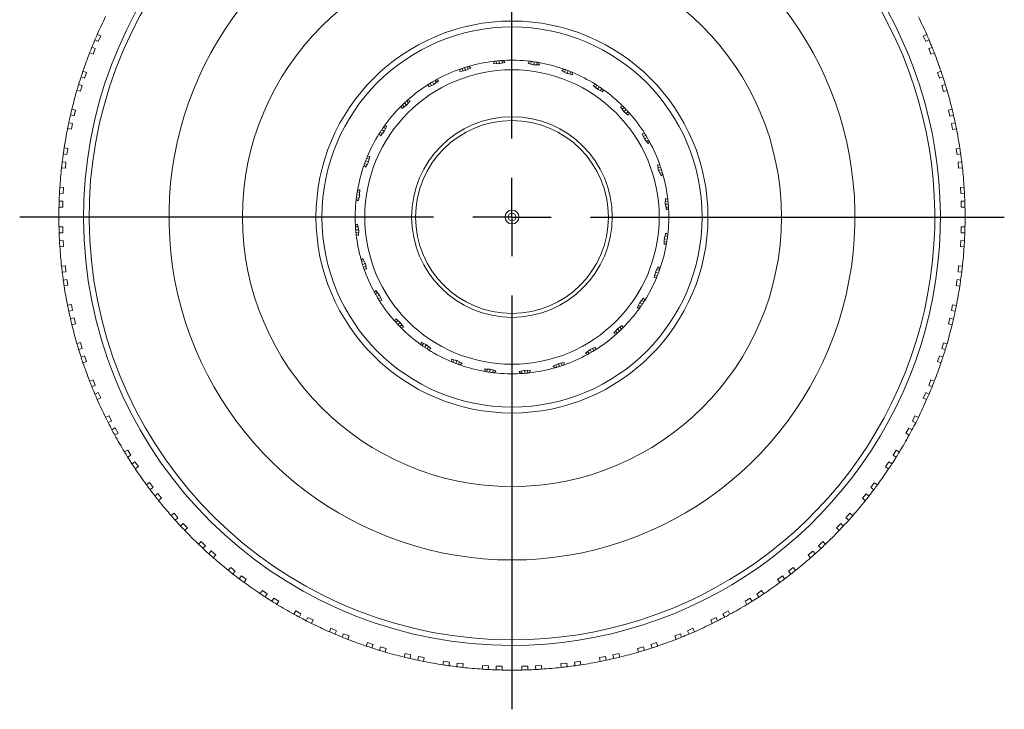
# Model space of a CAD drawing. Header units: inches. Extents: x 0.9 to 19.3, y 1 to 16.6.
# Tile 6 of 17: x 10.3 to 12.8, y 1 to 2.7. Entities that reach past the tile are written whole.
import ezdxf

# ---------------------------------------------------------------- set-up
doc = ezdxf.new("R2010")
doc.units = ezdxf.units.IN
doc.header["$MEASUREMENT"] = 0
doc.layers.add('SLD-0', color=7, linetype='Continuous')

# ---------------------------------------------------------------- blocks, each defined once
blk = doc.blocks.new('SW_CENTERMARKSYMBOL_1')
at = {"layer": 'SLD-0', "color": 0}
for p, q in [((0, 0.2), (0, 1.256)), ((0, 0), (0, 0.1)), ((-0.2, 0), (-1.256, 0)), ((0, 0), (-0.1, 0)), ((0, 0), (0, -0.1)), ((0, 0), (0.1, 0)), ((0.2, 0), (1.256, 0)), ((0, -0.2), (0, -1.256))]:
    blk.add_line(p, q, dxfattribs=at)

msp = doc.modelspace()

# ---------------------------------------------------------------- linework, layer by layer
at = {"color": 7, "linetype": 'Continuous', "lineweight": 15}
for p, q in [((10.4833, 2.6973), (10.4921, 2.6932)), ((10.4921, 2.6932), (10.4857, 2.6794)), ((12.5905, 2.6929), (12.5993, 2.697)), ((12.5969, 2.6791), (12.5905, 2.6929)), ((10.4694, 2.6644), (10.4782, 2.6612)), ((10.4857, 2.6794), (10.4773, 2.6833)), ((12.6053, 2.6831), (12.5969, 2.6791)), ((12.6044, 2.6609), (12.6132, 2.6641)), ((10.4729, 2.6469), (10.4638, 2.6502)), ((10.4782, 2.6612), (10.4729, 2.6469)), ((12.6097, 2.6466), (12.6044, 2.6609)), ((12.6188, 2.6499), (12.6097, 2.6466)), ((11.4202, 2.6126), (11.4225, 2.6055)), ((11.4296, 2.6087), (11.4276, 2.6149)), ((11.4313, 2.6159), (11.4358, 2.6115)), ((11.4941, 2.6227), (11.4966, 2.6289)), ((11.5087, 2.6224), (11.4941, 2.6227)), ((11.5016, 2.6225), (11.501, 2.6293)), ((11.5081, 2.63), (11.5087, 2.6226)), ((11.5092, 2.6237), (11.5087, 2.6224)), ((11.5098, 2.6228), (11.5092, 2.6237)), ((11.523, 2.6254), (11.5098, 2.6228)), ((11.5164, 2.6241), (11.5158, 2.6305)), ((11.5196, 2.6308), (11.523, 2.6254)), ((11.5824, 2.6234), (11.5862, 2.6288)), ((11.5965, 2.6198), (11.5824, 2.6234)), ((11.5896, 2.6216), (11.5905, 2.6283)), ((11.5973, 2.621), (11.5965, 2.6198)), ((11.5976, 2.6274), (11.5966, 2.62)), ((11.5977, 2.62), (11.5973, 2.621)), ((11.6112, 2.6196), (11.5977, 2.62)), ((11.6044, 2.6198), (11.6053, 2.6262)), ((11.609, 2.6256), (11.6112, 2.6196)), ((10.4507, 2.5857), (10.4419, 2.5889)), ((10.4467, 2.6033), (10.4559, 2.6)), ((10.4559, 2.6), (10.4507, 2.5857)), ((11.4082, 2.6024), (11.4093, 2.609)), ((11.4225, 2.6053), (11.4082, 2.6024)), ((11.4155, 2.6039), (11.4134, 2.6104)), ((11.4227, 2.6067), (11.4225, 2.6053)), ((11.4235, 2.606), (11.4227, 2.6067)), ((11.4358, 2.6115), (11.4235, 2.606)), ((11.6686, 2.6045), (11.6735, 2.6088)), ((11.6815, 2.5978), (11.6686, 2.6045)), ((11.6752, 2.601), (11.6776, 2.6074)), ((11.6826, 2.5987), (11.6815, 2.5978)), ((11.6844, 2.6049), (11.6817, 2.5979)), ((11.6827, 2.5977), (11.6826, 2.5987)), ((11.6958, 2.5943), (11.6827, 2.5977)), ((11.6892, 2.596), (11.6915, 2.602)), ((11.6951, 2.6006), (11.6958, 2.5943)), ((12.6267, 2.5997), (12.6359, 2.603)), ((12.6319, 2.5854), (12.6267, 2.5997)), ((12.6407, 2.5886), (12.6319, 2.5854)), ((10.4358, 2.5693), (10.4447, 2.5669)), ((10.4447, 2.5669), (10.4408, 2.5522)), ((11.3289, 2.5635), (11.3286, 2.5701)), ((11.3422, 2.5695), (11.3289, 2.5635)), ((11.3358, 2.5666), (11.3323, 2.5724)), ((11.3384, 2.5761), (11.3422, 2.5697)), ((11.3422, 2.5709), (11.3422, 2.5695)), ((11.3431, 2.5704), (11.3422, 2.5709)), ((11.3538, 2.5785), (11.3431, 2.5704)), ((11.3484, 2.5744), (11.3451, 2.58)), ((11.3485, 2.5818), (11.3538, 2.5785)), ((11.7484, 2.5668), (11.7542, 2.5699)), ((11.7596, 2.5574), (11.7484, 2.5668)), ((11.7541, 2.5619), (11.7579, 2.5676)), ((11.7639, 2.5637), (11.7598, 2.5575)), ((12.6378, 2.5666), (12.6468, 2.569)), ((12.6418, 2.5519), (12.6378, 2.5666)), ((10.4408, 2.5522), (10.4314, 2.5547)), ((11.7608, 2.558), (11.7596, 2.5574)), ((11.7607, 2.557), (11.7608, 2.558)), ((11.7727, 2.5508), (11.7607, 2.557)), ((11.7667, 2.5539), (11.7703, 2.5593)), ((11.7734, 2.5571), (11.7727, 2.5508)), ((12.6512, 2.5544), (12.6418, 2.5519)), ((11.2603, 2.508), (11.2585, 2.5143)), ((11.272, 2.5167), (11.2603, 2.508)), ((11.2663, 2.5125), (11.2616, 2.5174)), ((11.2668, 2.5223), (11.2719, 2.517)), ((11.2716, 2.5181), (11.272, 2.5167)), ((11.2726, 2.5178), (11.2716, 2.5181)), ((11.2769, 2.5229), (11.2725, 2.5276)), ((11.2813, 2.5281), (11.2726, 2.5178)), ((11.2753, 2.5301), (11.2813, 2.5281)), ((11.8179, 2.5123), (11.8242, 2.5141)), ((11.8266, 2.5006), (11.8179, 2.5123)), ((10.4239, 2.4893), (10.4149, 2.4917)), ((10.4185, 2.5065), (10.4279, 2.504)), ((10.4279, 2.504), (10.4239, 2.4893)), ((11.8224, 2.5063), (11.8273, 2.511)), ((11.828, 2.501), (11.8266, 2.5006)), ((11.8322, 2.5058), (11.8269, 2.5007)), ((11.8277, 2.5), (11.828, 2.501)), ((11.838, 2.4913), (11.8277, 2.5)), ((11.8328, 2.4957), (11.8375, 2.5001)), ((11.84, 2.4973), (11.838, 2.4913)), ((12.6547, 2.5037), (12.6641, 2.5062)), ((12.6586, 2.489), (12.6547, 2.5037)), ((12.6676, 2.4914), (12.6586, 2.489)), ((10.4105, 2.4717), (10.4197, 2.4701)), ((10.4197, 2.4701), (10.417, 2.4551)), ((11.2155, 2.4635), (11.2218, 2.4628)), ((11.2218, 2.4628), (11.2156, 2.4508)), ((12.6629, 2.4698), (12.6721, 2.4714)), ((12.6655, 2.4548), (12.6629, 2.4698)), ((10.417, 2.4551), (10.4074, 2.4568)), ((11.2058, 2.4385), (11.2027, 2.4443)), ((11.2107, 2.4442), (11.205, 2.448)), ((11.2152, 2.4497), (11.2058, 2.4385)), ((11.2089, 2.454), (11.2151, 2.4499)), ((11.2187, 2.4568), (11.2133, 2.4604)), ((11.2146, 2.4509), (11.2152, 2.4497)), ((11.2156, 2.4508), (11.2146, 2.4509)), ((11.8734, 2.4437), (11.88, 2.444)), ((11.8794, 2.4304), (11.8734, 2.4437)), ((11.8765, 2.4368), (11.8823, 2.4403)), ((12.6751, 2.4565), (12.6655, 2.4548)), ((11.8808, 2.4304), (11.8794, 2.4304)), ((11.886, 2.4342), (11.8796, 2.4304)), ((11.8803, 2.4295), (11.8808, 2.4304)), ((11.8884, 2.4188), (11.8803, 2.4295)), ((11.8843, 2.4242), (11.8899, 2.4275)), ((11.8917, 2.4241), (11.8884, 2.4188)), ((10.4057, 2.3909), (10.3965, 2.3925)), ((10.3988, 2.4076), (10.4084, 2.4059)), ((10.4084, 2.4059), (10.4057, 2.3909)), ((12.6742, 2.4056), (12.6838, 2.4073)), ((12.6768, 2.3906), (12.6742, 2.4056)), ((12.686, 2.3923), (12.6768, 2.3906)), ((10.3939, 2.3722), (10.4031, 2.3714)), ((10.4031, 2.3714), (10.4018, 2.3562)), ((11.1681, 2.3587), (11.1638, 2.3636)), ((11.1716, 2.3653), (11.1652, 2.3677)), ((11.1677, 2.3745), (11.1747, 2.3718)), ((11.1748, 2.3716), (11.1681, 2.3587)), ((11.1766, 2.3793), (11.1706, 2.3816)), ((11.172, 2.3852), (11.1783, 2.3859)), ((11.1749, 2.3728), (11.1739, 2.3727)), ((11.1739, 2.3727), (11.1748, 2.3716)), ((11.1783, 2.3859), (11.1749, 2.3728)), ((11.9123, 2.3644), (11.9189, 2.3633)), ((11.9152, 2.3501), (11.9123, 2.3644)), ((12.6794, 2.3711), (12.6887, 2.3719)), ((12.6807, 2.3559), (12.6794, 2.3711)), ((10.4018, 2.3562), (10.3921, 2.3571)), ((11.9138, 2.3571), (11.9203, 2.3592)), ((11.9166, 2.3499), (11.9152, 2.3501)), ((11.9225, 2.3524), (11.9154, 2.3501)), ((11.9159, 2.3491), (11.9166, 2.3499)), ((11.9214, 2.3368), (11.9159, 2.3491)), ((11.9186, 2.343), (11.9248, 2.345)), ((11.9258, 2.3413), (11.9214, 2.3368)), ((12.6904, 2.3568), (12.6807, 2.3559)), ((10.3961, 2.2913), (10.3869, 2.2922)), ((10.3878, 2.3074), (10.3974, 2.3065)), ((10.3974, 2.3065), (10.3961, 2.2913)), ((11.1452, 2.2877), (11.1526, 2.2867)), ((11.1528, 2.2945), (11.1464, 2.2954)), ((11.147, 2.2991), (11.153, 2.3013)), ((11.1528, 2.2866), (11.1492, 2.2725)), ((11.1526, 2.2878), (11.1516, 2.2874)), ((11.1516, 2.2874), (11.1528, 2.2866)), ((11.153, 2.3013), (11.1526, 2.2878)), ((12.6851, 2.3062), (12.6948, 2.3071)), ((12.6864, 2.2911), (12.6851, 2.3062)), ((12.6957, 2.2919), (12.6864, 2.2911)), ((10.386, 2.2717), (10.3952, 2.2717)), ((10.3952, 2.2717), (10.3952, 2.2564)), ((11.1492, 2.2725), (11.1438, 2.2763)), ((11.151, 2.2797), (11.1443, 2.2806)), ((11.9323, 2.2639), (11.9327, 2.2785)), ((11.9336, 2.2634), (11.9323, 2.2639)), ((11.9325, 2.271), (11.9392, 2.2716)), ((11.9399, 2.2645), (11.9325, 2.2638)), ((11.9327, 2.2785), (11.9388, 2.276)), ((11.9327, 2.2628), (11.9336, 2.2634)), ((11.9353, 2.2496), (11.9327, 2.2628)), ((12.6872, 2.2714), (12.6966, 2.2714)), ((12.6872, 2.2562), (12.6872, 2.2714)), ((10.3952, 2.2564), (10.3855, 2.2564)), ((11.934, 2.2562), (11.9404, 2.2568)), ((11.9407, 2.253), (11.9353, 2.2496)), ((12.697, 2.2562), (12.6872, 2.2562)), ((11.1418, 2.2097), (11.1472, 2.2131)), ((11.1472, 2.2131), (11.1498, 2.1999)), ((10.3855, 2.2065), (10.3952, 2.2065)), ((10.3952, 2.1913), (10.3859, 2.1913)), ((10.3952, 2.2065), (10.3952, 2.1913)), ((11.1485, 2.2065), (11.1421, 2.2059)), ((11.1426, 2.1982), (11.15, 2.1988)), ((11.15, 2.1917), (11.1433, 2.1911)), ((11.1498, 2.1842), (11.1437, 2.1867)), ((11.1498, 2.1999), (11.1489, 2.1993)), ((11.1489, 2.1993), (11.1502, 2.1988)), ((11.1502, 2.1988), (11.1498, 2.1842)), ((11.9297, 2.1761), (11.9333, 2.1902)), ((11.9333, 2.1902), (11.9387, 2.1864)), ((12.6872, 2.2063), (12.697, 2.2063)), ((12.6872, 2.191), (12.6872, 2.2063)), ((12.6965, 2.191), (12.6872, 2.191)), ((10.3868, 2.1708), (10.3961, 2.1716)), ((10.3961, 2.1716), (10.3974, 2.1565)), ((11.9355, 2.1636), (11.9295, 2.1614)), ((11.9309, 2.1753), (11.9297, 2.1761)), ((11.9297, 2.1682), (11.9361, 2.1673)), ((11.9373, 2.1749), (11.9299, 2.176)), ((11.9299, 2.1749), (11.9309, 2.1753)), ((11.9315, 2.183), (11.9382, 2.182)), ((12.6851, 2.1562), (12.6864, 2.1714)), ((12.6864, 2.1714), (12.6956, 2.1705)), ((10.3974, 2.1565), (10.3877, 2.1556)), ((12.6947, 2.1553), (12.6851, 2.1562)), ((11.1567, 2.1214), (11.1611, 2.1259)), ((11.1639, 2.1197), (11.1577, 2.1177)), ((11.16, 2.1103), (11.1671, 2.1126)), ((11.1611, 2.1259), (11.1666, 2.1136)), ((11.1666, 2.1136), (11.1659, 2.1128)), ((11.1659, 2.1128), (11.1673, 2.1126)), ((11.1673, 2.1126), (11.1702, 2.0983)), ((10.3921, 2.1059), (10.4018, 2.1068)), ((10.4031, 2.0916), (10.3938, 2.0908)), ((10.4018, 2.1068), (10.4031, 2.0916)), ((11.1687, 2.1056), (11.1622, 2.1035)), ((11.1702, 2.0983), (11.1636, 2.0994)), ((11.9042, 2.0768), (11.9076, 2.0899)), ((11.9076, 2.0899), (11.9086, 2.09)), ((11.9077, 2.0911), (11.9144, 2.104)), ((11.9086, 2.09), (11.9077, 2.0911)), ((11.9148, 2.0882), (11.9078, 2.0909)), ((11.9109, 2.0974), (11.9173, 2.095)), ((11.9144, 2.104), (11.9187, 2.0991)), ((12.6794, 2.0913), (12.6807, 2.1065)), ((12.6886, 2.0905), (12.6794, 2.0913)), ((12.6807, 2.1065), (12.6904, 2.1056)), ((10.3965, 2.0704), (10.4057, 2.0721)), ((10.4057, 2.0721), (10.4083, 2.0571)), ((11.9105, 2.0775), (11.9042, 2.0768)), ((11.9059, 2.0834), (11.9119, 2.0811)), ((12.6741, 2.0568), (12.6768, 2.0718)), ((12.6768, 2.0718), (12.686, 2.0702)), ((10.4083, 2.0571), (10.3987, 2.0554)), ((11.1908, 2.0386), (11.1941, 2.0439)), ((11.1982, 2.0385), (11.1926, 2.0352)), ((11.1941, 2.0439), (11.2022, 2.0332)), ((12.6837, 2.0551), (12.6741, 2.0568)), ((11.1965, 2.0285), (11.2029, 2.0323)), ((11.206, 2.0259), (11.2002, 2.0224)), ((11.2022, 2.0332), (11.2017, 2.0323)), ((11.2017, 2.0323), (11.2031, 2.0323)), ((11.2091, 2.019), (11.2025, 2.0187)), ((11.2031, 2.0323), (11.2091, 2.019)), ((11.8607, 1.9999), (11.8669, 2.0119)), ((11.8669, 2.0119), (11.8679, 2.0118)), ((11.8673, 2.013), (11.8767, 2.0242)), ((11.8679, 2.0118), (11.8673, 2.013)), ((11.8736, 2.0087), (11.8674, 2.0128)), ((11.8718, 2.0185), (11.8775, 2.0147)), ((11.8767, 2.0242), (11.8798, 2.0184)), ((10.4074, 2.0062), (10.417, 2.0079)), ((10.4196, 1.9929), (10.4104, 1.9913)), ((10.417, 2.0079), (10.4196, 1.9929)), ((11.867, 1.9992), (11.8607, 1.9999)), ((11.8638, 2.0059), (11.8692, 2.0023)), ((12.6628, 1.9926), (12.6655, 2.0076)), ((12.672, 1.991), (12.6628, 1.9926)), ((12.6655, 2.0076), (12.6751, 2.0059)), ((10.4149, 1.9713), (10.4239, 1.9737)), ((10.4239, 1.9737), (10.4278, 1.959)), ((11.2425, 1.9654), (11.2445, 1.9714)), ((11.2445, 1.9714), (11.2548, 1.9627)), ((11.2497, 1.967), (11.245, 1.9626)), ((11.2503, 1.9569), (11.2556, 1.962)), ((11.2548, 1.9627), (11.2545, 1.9617)), ((11.2545, 1.9617), (11.2559, 1.9621)), ((11.2559, 1.9621), (11.2646, 1.9504)), ((12.6546, 1.9587), (12.6586, 1.9734)), ((12.6586, 1.9734), (12.6676, 1.971)), ((10.4278, 1.959), (10.4184, 1.9565)), ((11.2601, 1.9564), (11.2552, 1.9517)), ((11.2646, 1.9504), (11.2583, 1.9486)), ((11.8012, 1.9346), (11.8099, 1.9449)), ((11.8072, 1.9326), (11.8012, 1.9346)), ((11.8056, 1.9398), (11.81, 1.9351)), ((11.8099, 1.9449), (11.8109, 1.9446)), ((11.8105, 1.946), (11.8222, 1.9547)), ((11.8109, 1.9446), (11.8105, 1.946)), ((11.8157, 1.9403), (11.8106, 1.9457)), ((11.8162, 1.9502), (11.8209, 1.9453)), ((11.8222, 1.9547), (11.824, 1.9484)), ((12.664, 1.9562), (12.6546, 1.9587)), ((10.4313, 1.9083), (10.4407, 1.9108)), ((10.4407, 1.9108), (10.4447, 1.8961)), ((11.3091, 1.9056), (11.3098, 1.9119)), ((11.3098, 1.9119), (11.3218, 1.9057)), ((12.6378, 1.8958), (12.6417, 1.9105)), ((12.6417, 1.9105), (12.6511, 1.908)), ((10.4447, 1.8961), (10.4357, 1.8937)), ((11.3158, 1.9088), (11.3122, 1.9034)), ((11.3186, 1.899), (11.3227, 1.9052)), ((11.3218, 1.9057), (11.3217, 1.9046)), ((11.3217, 1.9046), (11.3229, 1.9053)), ((11.3229, 1.9053), (11.3341, 1.8959)), ((11.3284, 1.9008), (11.3246, 1.8951)), ((11.3341, 1.8959), (11.3283, 1.8928)), ((11.7287, 1.8842), (11.7394, 1.8923)), ((11.734, 1.8809), (11.7287, 1.8842)), ((11.7341, 1.8883), (11.7374, 1.8827)), ((11.7394, 1.8923), (11.7403, 1.8918)), ((11.7403, 1.8932), (11.7536, 1.8992)), ((11.7403, 1.8918), (11.7403, 1.8932)), ((11.7441, 1.8866), (11.7403, 1.893)), ((11.7467, 1.8961), (11.7502, 1.8903)), ((11.7536, 1.8992), (11.7539, 1.8926)), ((12.6467, 1.8934), (12.6378, 1.8958)), ((10.4418, 1.8741), (10.4506, 1.8773)), ((10.4558, 1.863), (10.4466, 1.8596)), ((10.4506, 1.8773), (10.4558, 1.863)), ((11.3867, 1.8684), (11.3998, 1.865)), ((11.3874, 1.8621), (11.3867, 1.8684)), ((11.3933, 1.8667), (11.391, 1.8607)), ((11.3981, 1.8578), (11.4008, 1.8648)), ((11.3998, 1.865), (11.3999, 1.864)), ((11.3999, 1.864), (11.401, 1.8649)), ((11.401, 1.8649), (11.4139, 1.8582)), ((11.4073, 1.8617), (11.4049, 1.8553)), ((11.66, 1.8574), (11.6743, 1.8603)), ((11.6743, 1.8603), (11.6732, 1.8537)), ((12.6266, 1.8627), (12.6318, 1.877)), ((12.6358, 1.8594), (12.6266, 1.8627)), ((12.6318, 1.877), (12.6406, 1.8738)), ((11.4139, 1.8582), (11.409, 1.8539)), ((11.4735, 1.8371), (11.4713, 1.8431)), ((11.4772, 1.8365), (11.4781, 1.8429)), ((11.4848, 1.8427), (11.4852, 1.8417)), ((11.4859, 1.8427), (11.4849, 1.8353)), ((11.4852, 1.8417), (11.486, 1.8429)), ((11.486, 1.8429), (11.5001, 1.8393)), ((11.492, 1.8344), (11.4929, 1.8411)), ((11.5001, 1.8393), (11.4963, 1.8339)), ((11.5595, 1.8373), (11.5727, 1.8399)), ((11.5629, 1.8319), (11.5595, 1.8373)), ((11.5661, 1.8386), (11.5667, 1.8322)), ((11.5727, 1.8399), (11.5733, 1.839)), ((11.5733, 1.839), (11.5738, 1.8403)), ((11.5738, 1.8403), (11.5884, 1.8399)), ((11.5744, 1.8327), (11.5738, 1.8401)), ((11.5809, 1.8401), (11.5815, 1.8334)), ((11.5884, 1.8399), (11.5859, 1.8338)), ((11.6467, 1.8512), (11.659, 1.8567)), ((11.6512, 1.8468), (11.6467, 1.8512)), ((11.6529, 1.854), (11.6549, 1.8478)), ((11.659, 1.8567), (11.6598, 1.856)), ((11.6598, 1.856), (11.66, 1.8574)), ((11.6623, 1.8501), (11.66, 1.8572)), ((11.667, 1.8588), (11.6691, 1.8523)), ((10.4637, 1.8128), (10.4728, 1.8161)), ((10.4728, 1.8161), (10.4781, 1.8018)), ((12.6043, 1.8015), (12.6096, 1.8158)), ((12.6096, 1.8158), (12.6187, 1.8125)), ((10.4781, 1.8018), (10.4693, 1.7986)), ((10.4772, 1.7796), (10.4856, 1.7836)), ((10.4856, 1.7836), (10.492, 1.7698)), ((12.6131, 1.7983), (12.6043, 1.8015)), ((10.492, 1.7698), (10.4832, 1.7657)), ((12.5904, 1.7695), (12.5968, 1.7833)), ((12.5992, 1.7654), (12.5904, 1.7695)), ((12.5968, 1.7833), (12.6052, 1.7794)), ((10.5043, 1.7204), (10.5131, 1.7245)), ((10.5195, 1.7107), (10.5111, 1.7068)), ((10.5131, 1.7245), (10.5195, 1.7107)), ((12.5628, 1.7105), (12.5693, 1.7243)), ((12.5713, 1.7066), (12.5628, 1.7105)), ((12.5693, 1.7243), (12.5781, 1.7202)), ((10.5206, 1.6886), (10.5286, 1.6933)), ((10.5286, 1.6933), (10.5362, 1.6801)), ((12.5461, 1.6798), (12.5537, 1.693)), ((12.5537, 1.693), (12.5618, 1.6884)), ((10.5362, 1.6801), (10.5278, 1.6752)), ((12.5545, 1.675), (12.5461, 1.6798)), ((10.5528, 1.632), (10.5612, 1.6369)), ((10.5612, 1.6369), (10.5688, 1.6237)), ((12.5136, 1.6234), (12.5212, 1.6366)), ((12.5212, 1.6366), (12.5296, 1.6318)), ((10.5688, 1.6237), (10.5607, 1.619)), ((12.5216, 1.6188), (12.5136, 1.6234)), ((10.5718, 1.6017), (10.5794, 1.6071)), ((10.5794, 1.6071), (10.5881, 1.5946)), ((10.5881, 1.5946), (10.5801, 1.589)), ((12.4942, 1.5943), (12.503, 1.6068)), ((12.5022, 1.5888), (12.4942, 1.5943)), ((12.503, 1.6068), (12.5106, 1.6015)), ((10.6088, 1.5481), (10.6167, 1.5537)), ((10.6167, 1.5537), (10.6255, 1.5412)), ((10.6255, 1.5412), (10.6178, 1.5359)), ((12.4569, 1.541), (12.4656, 1.5535)), ((12.4645, 1.5357), (12.4569, 1.541)), ((12.4656, 1.5535), (12.4736, 1.5479)), ((10.6303, 1.5196), (10.6374, 1.5256)), ((10.6374, 1.5256), (10.6472, 1.5139)), ((10.6472, 1.5139), (10.6398, 1.5077)), ((12.4351, 1.5137), (12.4449, 1.5254)), ((12.4425, 1.5075), (12.4351, 1.5137)), ((12.4449, 1.5254), (12.452, 1.5194)), ((10.6719, 1.4695), (10.6793, 1.4757)), ((10.6793, 1.4757), (10.6891, 1.464)), ((10.6891, 1.464), (10.682, 1.4581)), ((12.3932, 1.4638), (12.403, 1.4755)), ((12.4003, 1.4578), (12.3932, 1.4638)), ((12.403, 1.4755), (12.4105, 1.4692)), ((10.6958, 1.4429), (10.7024, 1.4495)), ((10.7024, 1.4495), (10.7132, 1.4387)), ((10.7132, 1.4387), (10.7063, 1.4319)), ((12.3691, 1.4385), (12.3799, 1.4493)), ((12.376, 1.4317), (12.3691, 1.4385)), ((12.3799, 1.4493), (12.3865, 1.4427)), ((10.7416, 1.3966), (10.7484, 1.4035)), ((10.7484, 1.4035), (10.7592, 1.3927)), ((10.7592, 1.3927), (10.7526, 1.3861)), ((12.3231, 1.3925), (12.3339, 1.4033)), ((12.3297, 1.3859), (12.3231, 1.3925)), ((12.3339, 1.4033), (12.3407, 1.3964)), ((10.7677, 1.3723), (10.7737, 1.3794)), ((10.7737, 1.3794), (10.7854, 1.3696)), ((10.7854, 1.3696), (10.7791, 1.3621)), ((12.2969, 1.3694), (12.3086, 1.3792)), ((12.3031, 1.3619), (12.2969, 1.3694)), ((12.3086, 1.3792), (12.3145, 1.3721)), ((10.8174, 1.3301), (10.8236, 1.3375)), ((10.8236, 1.3375), (10.8353, 1.3277)), ((12.247, 1.3275), (12.2587, 1.3373)), ((12.2587, 1.3373), (12.2649, 1.3299)), ((10.8353, 1.3277), (10.8293, 1.3206)), ((10.8456, 1.3081), (10.8509, 1.3157)), ((10.8509, 1.3157), (10.8634, 1.307)), ((10.8634, 1.307), (10.8578, 1.299)), ((12.2189, 1.3068), (12.2314, 1.3156)), ((12.2245, 1.2989), (12.2189, 1.3068)), ((12.2314, 1.3156), (12.2367, 1.3079)), ((12.253, 1.3204), (12.247, 1.3275)), ((10.8987, 1.2704), (10.9043, 1.2784)), ((10.9043, 1.2784), (10.9167, 1.2696)), ((10.9167, 1.2696), (10.9114, 1.262)), ((10.9287, 1.251), (10.9333, 1.259)), ((10.9333, 1.259), (10.9465, 1.2514)), ((12.1357, 1.2513), (12.1489, 1.2589)), ((12.1489, 1.2589), (12.1536, 1.2508)), ((12.1655, 1.2695), (12.178, 1.2782)), ((12.1709, 1.2619), (12.1655, 1.2695)), ((12.178, 1.2782), (12.1836, 1.2702)), ((10.9465, 1.2514), (10.9417, 1.243)), ((12.1406, 1.2429), (12.1357, 1.2513)), ((10.9849, 1.2181), (10.9897, 1.2265)), ((10.9897, 1.2265), (11.0029, 1.2189)), ((11.0029, 1.2189), (10.9983, 1.2108)), ((11.0165, 1.2013), (11.0204, 1.2098)), ((11.0204, 1.2098), (11.0342, 1.2033)), ((12.0481, 1.2032), (12.0619, 1.2096)), ((12.0619, 1.2096), (12.0658, 1.2012)), ((12.0793, 1.2187), (12.0925, 1.2263)), ((12.084, 1.2107), (12.0793, 1.2187)), ((12.0925, 1.2263), (12.0974, 1.2179)), ((11.0342, 1.2033), (11.0301, 1.1945)), ((11.0753, 1.1734), (11.0794, 1.1822)), ((11.0794, 1.1822), (11.0932, 1.1758)), ((11.989, 1.1757), (12.0028, 1.1821)), ((12.0028, 1.1821), (12.0069, 1.1733)), ((12.0522, 1.1944), (12.0481, 1.2032)), ((11.0932, 1.1758), (11.0893, 1.1674)), ((11.1082, 1.1595), (11.1114, 1.1683)), ((11.1114, 1.1683), (11.1257, 1.163)), ((11.1257, 1.163), (11.1224, 1.1539)), ((11.9565, 1.1629), (11.9708, 1.1682)), ((11.9598, 1.1538), (11.9565, 1.1629)), ((11.9708, 1.1682), (11.974, 1.1594)), ((11.993, 1.1673), (11.989, 1.1757)), ((11.1693, 1.1368), (11.1726, 1.146)), ((11.1726, 1.146), (11.1869, 1.1408)), ((11.1869, 1.1408), (11.1837, 1.132)), ((11.2033, 1.1259), (11.2057, 1.1348)), ((11.2057, 1.1348), (11.2204, 1.1309)), ((11.2204, 1.1309), (11.2179, 1.1215)), ((11.8618, 1.1308), (11.8765, 1.1348)), ((11.8643, 1.1214), (11.8618, 1.1308)), ((11.8765, 1.1348), (11.8789, 1.1258)), ((11.8953, 1.1407), (11.9096, 1.1459)), ((11.8985, 1.1319), (11.8953, 1.1407)), ((11.9096, 1.1459), (11.913, 1.1367)), ((11.2661, 1.1086), (11.2686, 1.118)), ((11.2686, 1.118), (11.2833, 1.114)), ((11.2833, 1.114), (11.2809, 1.105)), ((11.3009, 1.1006), (11.3025, 1.1098)), ((11.3025, 1.1098), (11.3175, 1.1071)), ((11.3175, 1.1071), (11.3158, 1.0975)), ((11.7647, 1.1071), (11.7797, 1.1097)), ((11.7664, 1.0975), (11.7647, 1.1071)), ((11.7797, 1.1097), (11.7813, 1.1005)), ((11.7989, 1.114), (11.8136, 1.1179)), ((11.8013, 1.105), (11.7989, 1.114)), ((11.8136, 1.1179), (11.8161, 1.1085)), ((11.365, 1.0889), (11.3667, 1.0985)), ((11.3667, 1.0985), (11.3817, 1.0958)), ((11.3817, 1.0958), (11.3801, 1.0866)), ((11.4004, 1.084), (11.4012, 1.0932)), ((11.4012, 1.0932), (11.4164, 1.0919)), ((11.4164, 1.0919), (11.4155, 1.0822)), ((11.4652, 1.0779), (11.4661, 1.0875)), ((11.4661, 1.0875), (11.4813, 1.0862)), ((11.4813, 1.0862), (11.4804, 1.0769)), ((11.5009, 1.0761), (11.5009, 1.0853)), ((11.5009, 1.0853), (11.5162, 1.0853)), ((11.5162, 1.0853), (11.5162, 1.0756)), ((11.5661, 1.0853), (11.5813, 1.0853)), ((11.5661, 1.0756), (11.5661, 1.0853)), ((11.5813, 1.0853), (11.5813, 1.076)), ((11.601, 1.0862), (11.6161, 1.0875)), ((11.6018, 1.0769), (11.601, 1.0862)), ((11.6161, 1.0875), (11.617, 1.0778)), ((11.6658, 1.0919), (11.681, 1.0932)), ((11.6667, 1.0822), (11.6658, 1.0919)), ((11.681, 1.0932), (11.6818, 1.0839)), ((11.7005, 1.0958), (11.7155, 1.0984)), ((11.7022, 1.0866), (11.7005, 1.0958)), ((11.7155, 1.0984), (11.7172, 1.0888))]:
    msp.add_line(p, q, dxfattribs=at)
for radius in [0.6875, 0.5, 0.485, 0.3757, 0.256, 0.2461, 0.0177, 0.00984]:
    msp.add_circle((11.5412, 2.2313), radius, dxfattribs=at)
for radius, start, end in [(1.093, 101.6119, 270), (1.0788, 101.7674, 270), (1.093, 270, 50.8769), (1.0788, 270, 51.2793), (0.875, 121.0027, 58.9973), (1.156, 153.7562, 156.2295), (1.156, 23.7562, 26.2295), (1.156, 156.2295, 156.9848), (1.156, 23.0009, 23.7562), (1.156, 158.0009, 158.7562), (1.156, 156.9848, 158.0009), (1.156, 21.9848, 23.0009), (1.156, 21.2295, 21.9848), (1.156, 158.7562, 161.2295), (1.156, 18.7562, 21.2295), (0.4, 107.6088, 108.6346), (0.4, 106.5023, 107.6088), (0.4, 105.9566, 106.5023), (0.4, 96.4028, 105.9566), (0.4, 95.7775, 96.4028), (0.4, 94.7517, 95.7775), (0.4, 93.6452, 94.7517), (0.4, 93.0995, 93.6452), (0.4, 83.5457, 93.0995), (0.4, 82.9203, 83.5457), (0.4, 81.8945, 82.9203), (0.4, 80.788, 81.8945), (0.4, 80.2423, 80.788), (0.4, 70.6885, 80.2423), (1.156, 161.9848, 163.0009), (1.156, 161.2295, 161.9848), (0.4, 109.2599, 118.8137), (0.4, 108.6346, 109.2599), (0.4, 70.0632, 70.6885), (0.4, 69.0374, 70.0632), (0.4, 67.9309, 69.0374), (0.4, 67.3852, 67.9309), (0.4, 57.8314, 67.3852), (1.156, 18.0009, 18.7562), (1.156, 16.9848, 18.0009), (1.156, 163.0009, 163.7562), (0.4, 122.1171, 131.6709), (0.4, 121.4917, 122.1171), (0.4, 120.4659, 121.4917), (0.4, 119.3595, 120.4659), (0.4, 118.8137, 119.3595), (0.4, 57.206, 57.8314), (0.4, 56.1802, 57.206), (0.4, 55.0737, 56.1802), (1.156, 16.2295, 16.9848), (1.156, 163.7562, 166.2295), (0.4, 54.528, 55.0737), (0.4, 44.9742, 54.528), (1.156, 13.7562, 16.2295), (0.4, 134.9742, 144.528), (0.4, 134.3489, 134.9742), (0.4, 133.3231, 134.3489), (0.4, 132.2166, 133.3231), (0.4, 131.6709, 132.2166), (0.4, 44.3489, 44.9742), (1.156, 166.9848, 168.0009), (1.156, 166.2295, 166.9848), (0.4, 43.3231, 44.3489), (0.4, 42.2166, 43.3231), (0.4, 41.6709, 42.2166), (0.4, 32.1171, 41.6709), (1.156, 13.0009, 13.7562), (1.156, 11.9848, 13.0009), (1.156, 168.0009, 168.7562), (0.4, 144.528, 145.0737), (1.156, 11.2295, 11.9848), (1.156, 168.7562, 171.2295), (0.4, 147.8314, 157.3852), (0.4, 147.206, 147.8314), (0.4, 146.1802, 147.206), (0.4, 145.0737, 146.1802), (0.4, 31.4917, 32.1171), (0.4, 30.4659, 31.4917), (1.156, 8.7562, 11.2295), (0.4, 29.3595, 30.4659), (0.4, 28.8137, 29.3595), (0.4, 19.2599, 28.8137), (1.156, 171.9848, 173.0009), (1.156, 171.2295, 171.9848), (1.156, 8.0009, 8.7562), (1.156, 6.9848, 8.0009), (1.156, 173.0009, 173.7562), (0.4, 160.6885, 170.2423), (0.4, 160.0632, 160.6885), (0.4, 159.0374, 160.0632), (0.4, 157.9309, 159.0374), (0.4, 157.3852, 157.9309), (0.4, 18.6346, 19.2599), (1.156, 6.2295, 6.9848), (1.156, 173.7562, 176.2295), (0.4, 17.6088, 18.6346), (0.4, 16.5023, 17.6088), (0.4, 15.9566, 16.5023), (0.4, 6.4028, 15.9566), (1.156, 3.7562, 6.2295), (1.156, 176.9848, 178.0009), (1.156, 176.2295, 176.9848), (0.4, 171.8945, 172.9203), (0.4, 170.788, 171.8945), (0.4, 170.2423, 170.788), (1.156, 3.0009, 3.7562), (1.156, 1.9848, 3.0009), (1.156, 178.0009, 178.7562), (0.4, 173.5457, 183.0995), (0.4, 172.9203, 173.5457), (0.4, 5.7775, 6.4028), (0.4, 4.7517, 5.7775), (0.4, 3.6452, 4.7517), (1.156, 1.2295, 1.9848), (1.156, 178.7562, 181.2295), (0.4, 353.5457, 3.0995), (0.4, 3.0995, 3.6452), (1.156, 358.7562, 1.2295), (1.156, 181.2295, 181.9848), (1.156, 181.9848, 183.0009), (0.4, 183.0995, 183.6452), (0.4, 183.6452, 184.7517), (0.4, 184.7517, 185.7775), (0.4, 185.7775, 186.4028), (0.4, 186.4028, 195.9566), (0.4, 352.9203, 353.5457), (1.156, 356.9848, 358.0009), (1.156, 358.0009, 358.7562), (1.156, 183.0009, 183.7562), (0.4, 340.6885, 350.2423), (0.4, 350.2423, 350.788), (0.4, 350.788, 351.8945), (0.4, 351.8945, 352.9203), (1.156, 356.2295, 356.9848), (1.156, 183.7562, 186.2295), (1.156, 353.7562, 356.2295), (0.4, 195.9566, 196.5023), (0.4, 196.5023, 197.6088), (0.4, 197.6088, 198.6346), (1.156, 186.2295, 186.9848), (1.156, 186.9848, 188.0009), (0.4, 198.6346, 199.2599), (0.4, 199.2599, 208.8137), (0.4, 337.9309, 339.0374), (0.4, 339.0374, 340.0632), (0.4, 340.0632, 340.6885), (1.156, 351.9848, 353.0009), (1.156, 353.0009, 353.7562), (1.156, 188.0009, 188.7562), (0.4, 327.8314, 337.3852), (0.4, 337.3852, 337.9309), (1.156, 351.2295, 351.9848), (1.156, 188.7562, 191.2295), (0.4, 208.8137, 209.3595), (0.4, 209.3595, 210.4659), (1.156, 348.7562, 351.2295), (0.4, 210.4659, 211.4917), (0.4, 211.4917, 212.1171), (0.4, 212.1171, 221.6709), (0.4, 326.1802, 327.206), (0.4, 327.206, 327.8314), (1.156, 191.2295, 191.9848), (1.156, 191.9848, 193.0009), (0.4, 314.9742, 324.528), (0.4, 324.528, 325.0737), (0.4, 325.0737, 326.1802), (1.156, 346.9848, 348.0009), (1.156, 348.0009, 348.7562), (1.156, 193.0009, 193.7562), (0.4, 221.6709, 222.2166), (0.4, 222.2166, 223.3231), (1.156, 346.2295, 346.9848), (1.156, 193.7562, 196.2295), (0.4, 223.3231, 224.3489), (0.4, 224.3489, 224.9742), (0.4, 224.9742, 234.528), (0.4, 311.6709, 312.2166), (0.4, 312.2166, 313.3231), (0.4, 313.3231, 314.3489), (0.4, 314.3489, 314.9742), (1.156, 343.7562, 346.2295), (0.4, 302.1171, 311.6709), (1.156, 196.2295, 196.9848), (1.156, 196.9848, 198.0009), (0.4, 234.528, 235.0737), (0.4, 235.0737, 236.1802), (0.4, 236.1802, 237.206), (0.4, 237.206, 237.8314), (0.4, 237.8314, 247.3852), (0.4, 299.3595, 300.4659), (0.4, 300.4659, 301.4917), (0.4, 301.4917, 302.1171), (1.156, 341.9848, 343.0009), (1.156, 343.0009, 343.7562), (1.156, 198.0009, 198.7562), (1.156, 198.7562, 201.2295), (0.4, 247.3852, 247.9309), (0.4, 247.9309, 249.0374), (0.4, 289.2599, 298.8137), (0.4, 298.8137, 299.3595), (1.156, 338.7562, 341.2295), (1.156, 341.2295, 341.9848), (0.4, 249.0374, 250.0632), (0.4, 250.0632, 250.6885), (0.4, 250.6885, 260.2423), (0.4, 260.2423, 260.788), (0.4, 260.788, 261.8945), (0.4, 261.8945, 262.9203), (0.4, 262.9203, 263.5457), (0.4, 263.5457, 273.0995), (0.4, 275.7775, 276.4028), (0.4, 276.4028, 285.9566), (0.4, 285.9566, 286.5023), (0.4, 286.5023, 287.6088), (0.4, 287.6088, 288.6346), (0.4, 288.6346, 289.2599), (1.156, 201.2295, 201.9848), (0.4, 273.0995, 273.6452), (0.4, 273.6452, 274.7517), (0.4, 274.7517, 275.7775), (1.156, 338.0009, 338.7562), (1.156, 201.9848, 203.0009), (1.156, 336.9848, 338.0009), (1.156, 203.0009, 203.7562), (1.156, 203.7562, 206.2295), (1.156, 333.7562, 336.2295), (1.156, 336.2295, 336.9848), (1.156, 206.2295, 206.9848), (1.156, 333.0009, 333.7562), (1.156, 206.9848, 208.0009), (1.156, 208.0009, 208.7562), (1.156, 331.2295, 331.9848), (1.156, 331.9848, 333.0009), (1.156, 208.7562, 211.2295), (1.156, 328.7562, 331.2295), (1.156, 211.2295, 211.9848), (1.156, 211.9848, 213.0009), (1.156, 326.9848, 328.0009), (1.156, 328.0009, 328.7562), (1.156, 213.0009, 213.7562), (1.156, 213.7562, 216.2295), (1.156, 323.7562, 326.2295), (1.156, 326.2295, 326.9848), (1.156, 216.2295, 216.9848), (1.156, 216.9848, 218.0009), (1.156, 321.9848, 323.0009), (1.156, 323.0009, 323.7562), (1.156, 218.0009, 218.7562), (1.156, 218.7562, 221.2295), (1.156, 318.7562, 321.2295), (1.156, 321.2295, 321.9848), (1.156, 221.2295, 221.9848), (1.156, 221.9848, 223.0009), (1.156, 316.9848, 318.0009), (1.156, 318.0009, 318.7562), (1.156, 223.0009, 223.7562), (1.156, 223.7562, 226.2295), (1.156, 316.2295, 316.9848), (1.156, 313.7562, 316.2295), (1.156, 226.2295, 226.9848), (1.156, 226.9848, 228.0009), (1.156, 311.9848, 313.0009), (1.156, 313.0009, 313.7562), (1.156, 228.0009, 228.7562), (1.156, 228.7562, 231.2295), (1.156, 308.7562, 311.2295), (1.156, 311.2295, 311.9848), (1.156, 231.2295, 231.9848), (1.156, 231.9848, 233.0009), (1.156, 233.0009, 233.7562), (1.156, 306.2295, 306.9848), (1.156, 306.9848, 308.0009), (1.156, 308.0009, 308.7562), (1.156, 233.7562, 236.2295), (1.156, 303.7562, 306.2295), (1.156, 236.2295, 236.9848), (1.156, 236.9848, 238.0009), (1.156, 301.9848, 303.0009), (1.156, 303.0009, 303.7562), (1.156, 238.0009, 238.7562), (1.156, 238.7562, 241.2295), (1.156, 298.7562, 301.2295), (1.156, 301.2295, 301.9848), (1.156, 241.2295, 241.9848), (1.156, 241.9848, 243.0009), (1.156, 296.9848, 298.0009), (1.156, 298.0009, 298.7562), (1.156, 243.0009, 243.7562), (1.156, 243.7562, 246.2295), (1.156, 293.7562, 296.2295), (1.156, 296.2295, 296.9848), (1.156, 246.2295, 246.9848), (1.156, 246.9848, 248.0009), (1.156, 248.0009, 248.7562), (1.156, 291.2295, 291.9848), (1.156, 291.9848, 293.0009), (1.156, 293.0009, 293.7562), (1.156, 248.7562, 251.2295), (1.156, 251.2295, 251.9848), (1.156, 251.9848, 253.0009), (1.156, 286.9848, 288.0009), (1.156, 288.0009, 288.7562), (1.156, 288.7562, 291.2295), (1.156, 253.0009, 253.7562), (1.156, 253.7562, 256.2295), (1.156, 256.2295, 256.9848), (1.156, 283.0009, 283.7562), (1.156, 283.7562, 286.2295), (1.156, 286.2295, 286.9848), (1.156, 256.9848, 258.0009), (1.156, 258.0009, 258.7562), (1.156, 258.7562, 261.2295), (1.156, 261.2295, 261.9848), (1.156, 261.9848, 263.0009), (1.156, 263.0009, 263.7562), (1.156, 263.7562, 266.2295), (1.156, 273.7562, 276.2295), (1.156, 276.2295, 276.9848), (1.156, 276.9848, 278.0009), (1.156, 278.0009, 278.7562), (1.156, 278.7562, 281.2295), (1.156, 281.2295, 281.9848), (1.156, 281.9848, 283.0009), (1.156, 266.2295, 266.9848), (1.156, 266.9848, 268.0009), (1.156, 268.0009, 268.7562), (1.156, 268.7562, 271.2295), (1.156, 271.2295, 271.9848), (1.156, 271.9848, 273.0009), (1.156, 273.0009, 273.7562)]:
    msp.add_arc((11.5412, 2.2313), radius, start, end, dxfattribs=at)
for points, knots in [([(11.9295, 2.1614), (11.9296, 2.1642), (11.9297, 2.1687), (11.9298, 2.1732), (11.9299, 2.1749)], [0, 0, 0, 0, 0.618509, 1, 1, 1, 1]), ([(11.4713, 1.8431), (11.4754, 1.843), (11.4799, 1.8428), (11.4844, 1.8427), (11.4848, 1.8427)], [0, 0, 0, 0, 0.905612, 1, 1, 1, 1])]:
    msp.add_open_spline(points, degree=3, knots=knots, dxfattribs=at)

# ---------------------------------------------------------------- block references
at = {"layer": 'SLD-0', "color": 7}
msp.add_blockref('SW_CENTERMARKSYMBOL_1', (11.5412, 2.2313), dxfattribs=at)

doc.saveas('drawing.dxf')
